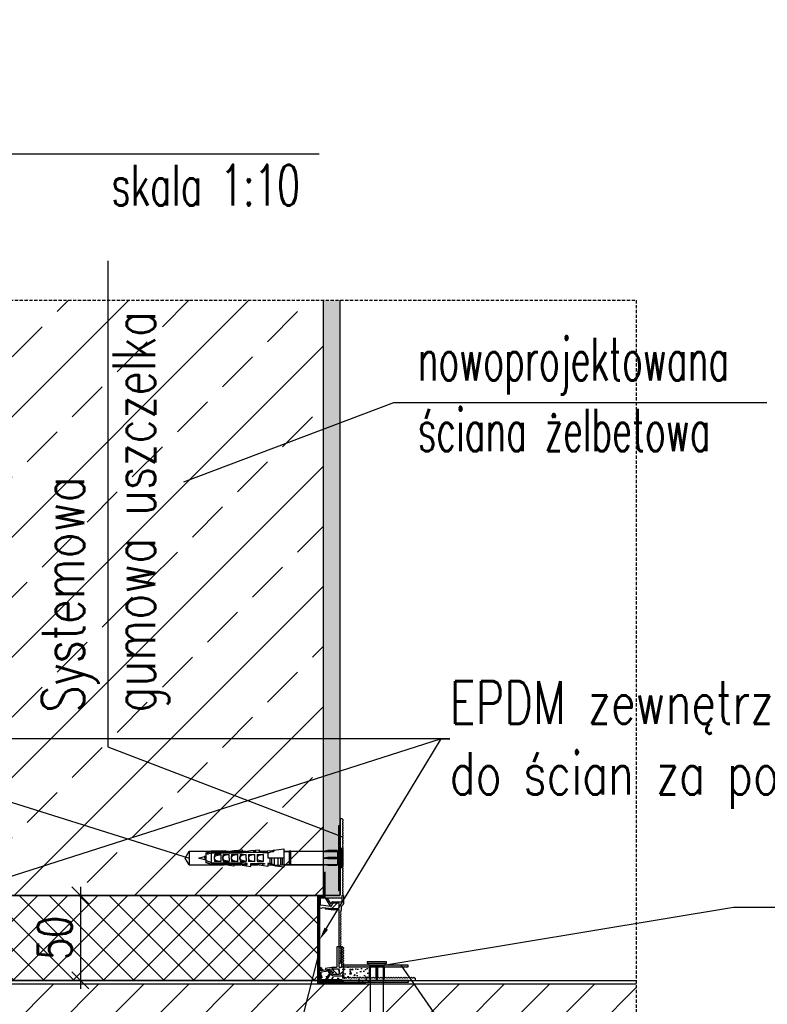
# Model space of a CAD drawing. Header units: millimetres. Extents: x -303 to 588072, y -379 to 357555.
# Tile 58 of 88: x 583367 to 583807, y 340493 to 341072. Entities that reach past the tile are written whole.
import ezdxf
from ezdxf import colors
from ezdxf.entities.mleader import LeaderData, LeaderLine
from ezdxf.math import Vec2, Vec3

# ---------------------------------------------------------------- set-up
doc = ezdxf.new("R2010")
doc.units = ezdxf.units.MM
doc.header["$LTSCALE"] = 0.15
doc.header["$MEASUREMENT"] = 0
doc.header["$PDSIZE"] = -5
doc.linetypes.add('DASHED', pattern=[19.05, 12.7, -6.35])
for name, color, linetype in [('2', 4, 'DASHED'), ('3', 4, 'Continuous'), ('5', 8, 'Continuous'), ('RFD_1', 2, 'Continuous'), ('RFD_2', 4, 'DASHED'), ('RFD_5', 8, 'Continuous')]:
    doc.layers.add(name, color=color, linetype=linetype)
doc.styles.get("Standard").update_dxf_attribs({"font": 'simplex.shx', "width": 0.75})
doc.styles.add('txt3', font='simplex.shx', dxfattribs={"width": 0.75, "height": 20})
doc.dimstyles.new('opis 1.1', dxfattribs={"dimscale": 0, "dimtxt": 2, "dimasz": 1, "dimexe": 0.5, "dimexo": 1, "dimgap": 0, "dimtad": 0, "dimdec": 1, "dimrnd": 0.5, "dimdsep": 46, "dimtxsty": 'Standard', "dimblk1": 'OBLIQUE', "dimblk2": 'OBLIQUE', "dimsah": 1, "dimcen": 1, "dimdle": 0.5, "dimclrd": 256, "dimclre": 256, "dimclrt": 4, "dimadec": 0, "dimazin": 2, "dimtm": 1e-09, "dimtfac": 0.75, "dimtdec": 1, "dimtmove": 0, "dimatfit": 3, "dimfxl": 0, "dimtvp": 0.75, "dimtolj": 1, "dimtzin": 0, "dimlwd": -1, "dimlwe": -1, "dimarcsym": 0})

# ---------------------------------------------------------------- blocks, each defined once
blk = doc.blocks.new('B11320468723042014_0000000')
at = {"layer": '5'}
for p, q in [((-92.31, 0), (-90, 4)), ((-90, -4), (-92.31, 0)), ((-90, 4), (-90, -4)), ((-90, 4), (-77.26, 4)), ((-68.71, 4), (-66.35, 4)), ((-58.71, 4), (-56.35, 4)), ((-48.71, 4), (-43.57, 4)), ((-34.14, 4), (-31, 4)), ((-30, 4), (-10.27, 4)), ((-2.41, 4), (-2.39, 4)), ((-90, -4), (-69.04, -4)), ((-63.71, -4), (-59.55, -4)), ((-53.71, -4), (-49.55, -4)), ((-43.71, -4), (-41.15, -4)), ((-34.14, -4), (-31, -4)), ((-30, -4), (-10.27, -4)), ((-2.41, -4), (-2.39, -4))]:
    blk.add_line(p, q, dxfattribs=at)
blk = doc.blocks.new('B11320468723042014_0000001')
at = {"layer": '5'}
for p, q in [((-84.25, 0), (-83.78, 0.13)), ((-84.25, 0), (-83.7, -0.15)), ((-83.79, 0.19), (-83.76, 0.24)), ((-83.67, -0.27), (-83.79, 0.19)), ((-83.76, 0.24), (-83.73, 0.19)), ((-83.76, 0.24), (-83.64, -0.33)), ((-83.73, 0.19), (-83.6, -0.27)), ((-83.71, 0.14), (-80.88, 0.9)), ((-80.91, 0.99), (-80.76, 1.25)), ((-80.35, -1.07), (-80.91, 0.99)), ((-80.76, 1.25), (-80.61, 0.99)), ((-80.76, 1.25), (-80.2, -1.33)), ((-80.61, 0.98), (-80, 1.14)), ((-80.61, 0.99), (-80.06, -1.07)), ((0.45, 5), (0, 4.55)), ((0.45, 5), (0.45, -5)), ((0.75, 5), (0.45, 5)), ((0.75, -5), (0.75, 5)), ((-83.64, -0.33), (-83.67, -0.27)), ((-83.6, -0.27), (-83.64, -0.33)), ((-83.63, -0.17), (-80.36, -1.04)), ((-80.2, -1.33), (-80.35, -1.07)), ((-80.06, -1.07), (-80.2, -1.33)), ((-80.08, -1.12), (-80, -1.14)), ((0, -4.55), (0.45, -5)), ((0.45, -5), (0.75, -5))]:
    blk.add_line(p, q, dxfattribs=at)
blk = doc.blocks.new('B11320468723042014_0000003')
at = {"layer": '5'}
for p, q in [((-80, 3.1), (-78.7, 3.58)), ((-80, -2.82), (-80, 3.1)), ((-77.28, 3.55), (-79.25, 2.8)), ((-78.71, 3.24), (-76.97, 4.15)), ((-78.71, 3.58), (-78.71, 3.24)), ((-58.92, 3.55), (-77.28, 3.55)), ((-58.92, 2.92), (-76.98, 2.92)), ((-76.98, 2.92), (-76.98, -2.65)), ((-76.97, 4.15), (-73.71, 4.15)), ((-75.12, 0.75), (-75.12, 0)), ((-75.12, 0), (-75.12, -0.75)), ((-74.79, 2.09), (-74.63, 1.3)), ((-71.32, 2.09), (-74.79, 2.09)), ((-74.63, 1.3), (-71.32, 2.09)), ((-73.71, 4.15), (-68.71, 4.5)), ((-73.71, 4.15), (-73.71, 3.55)), ((-71.32, 2.09), (-71.32, 0)), ((-71.32, 0), (-71.32, -2.09)), ((-70.12, 0), (-70.12, 0.75)), ((-70.12, -0.75), (-70.12, 0)), ((-69.63, 1.3), (-69.79, 2.09)), ((-69.79, 2.09), (-66.32, 2.09)), ((-66.32, 2.09), (-69.63, 1.3)), ((-68.71, 4.5), (-68.71, 3.9)), ((-68.71, 3.9), (-66.97, 3.9)), ((-66.97, 3.9), (-63.71, 4.43)), ((-66.32, 0), (-66.32, 2.09)), ((-66.32, 0), (-66.32, -2.09)), ((-65.11, 0.75), (-65.11, 0)), ((-65.11, 0), (-65.11, -0.75)), ((-64.62, 1.3), (-64.78, 2.09)), ((-64.78, 2.09), (-61.31, 2.09)), ((-61.31, 2.09), (-64.62, 1.3)), ((-63.71, 4.43), (-58.71, 4.9)), ((-61.92, 3.55), (-61.92, 4.6)), ((-61.31, 0), (-61.31, 2.09)), ((-61.31, -2.09), (-61.31, 0)), ((-60.08, 0), (-60.08, 0.75)), ((-60.08, -0.75), (-60.08, 0)), ((-59.59, 1.3), (-59.75, 2.09)), ((-59.75, 2.09), (-56.28, 2.09)), ((-56.28, 2.09), (-59.59, 1.3)), ((-58.92, 2.92), (-58.92, 3.55)), ((-56.96, 3.25), (-58.92, 2.92)), ((-58.71, 4.9), (-58.71, 3.9)), ((-58.71, 3.9), (-56.97, 3.9)), ((-56.97, 3.9), (-53.71, 4.43)), ((-48.71, 3.25), (-56.96, 3.25)), ((-56.28, 0), (-56.28, 2.09)), ((-56.28, 0), (-56.28, -2.09)), ((-55.07, 0.75), (-55.07, 0)), ((-55.07, 0), (-55.07, -0.75)), ((-54.59, 1.3), (-54.75, 2.09)), ((-54.75, 2.09), (-51.28, 2.09)), ((-51.28, 2.09), (-54.59, 1.3)), ((-53.71, 4.43), (-48.71, 4.9)), ((-51.85, 3.84), (-51.85, 4.61)), ((-50.67, 3.84), (-51.85, 3.84)), ((-51.28, 0), (-51.28, 2.09)), ((-51.28, -2.09), (-51.28, 0)), ((-50.67, 3.25), (-50.67, 3.84)), ((-49.99, 0.75), (-49.99, 0)), ((-49.5, 1.3), (-49.66, 2.09)), ((-49.66, 2.09), (-46.19, 2.09)), ((-46.19, 2.09), (-49.5, 1.3)), ((-48.71, 4.9), (-48.71, 3.25)), ((-46.86, 3.25), (-48.71, 3.25)), ((-40.8, 4.13), (-46.86, 3.84)), ((-46.86, 3.84), (-46.86, 3.25)), ((-46.86, 3.25), (-42.78, 3.25)), ((-46.19, 0), (-46.19, 2.09)), ((-43.47, 3), (-41.93, 3.56)), ((-43.47, 0), (-43.47, 3)), ((-34.14, 0), (-43.47, 0)), ((-42.43, 0), (-42.43, -3.13)), ((-41.93, 3.56), (-40.45, 3.85)), ((-41.24, -3.37), (-41.24, 0)), ((-40.8, 4.13), (-40.03, 4.57)), ((-40.45, 3.85), (-39.87, 4.23)), ((-40.03, 4.57), (-34.14, 5.45)), ((-39.96, 0), (-39.96, -4.17)), ((-37.46, -4.18), (-37.46, 0)), ((-36.24, 0), (-36.24, -4.07)), ((-34.94, -3.92), (-34.94, 0)), ((-34.14, 5.45), (-34.14, -5.45)), ((-34.14, 3.88), (-31, 3.88)), ((-30, 4.05), (-31, 4.05)), ((-31, 4.05), (-31, 3.88)), ((-31, 3.88), (-31, -3.88)), ((-30, -4.05), (-30, 4.05)), ((-2.52, 3.88), (-30, 3.88)), ((-8.32, 4.4), (-10.88, 3.88)), ((-10.88, 3.88), (-2.52, 3.88)), ((-10.88, 0), (-2.52, 0)), ((-10.79, 0.1), (-8.32, 0.41)), ((-3.1, 4.4), (-8.32, 4.4)), ((-8.32, 0.41), (-3.52, 0.41)), ((-3.52, 0.41), (-2.52, 0.14)), ((-2.4, 4), (-3.1, 4.4)), ((-2.52, 3.88), (-0.65, 5.62)), ((-2.52, -3.88), (-2.52, 3.88)), ((0, 5.62), (-0.65, 5.62)), ((-0.65, 5.62), (-0.65, -5.62)), ((0, -5.62), (0, 5.62)), ((-80, -2.35), (-77, -3.52)), ((-77, -3.75), (-80, -2.82)), ((-77, -2.8), (-79.99, -1.5)), ((-77, -2.8), (-58.89, -2.8)), ((-77, -3.52), (-73.71, -3.52)), ((-77, -3.52), (-77, -3.75)), ((-73.71, -3.75), (-77, -3.75)), ((-74.79, -2.09), (-74.63, -1.3)), ((-71.32, -2.09), (-74.79, -2.09)), ((-74.63, -1.3), (-71.32, -2.09)), ((-71.47, -3.52), (-73.71, -3.52)), ((-73.71, -3.52), (-73.71, -3.75)), ((-68.71, -4.07), (-71.47, -3.52)), ((-71.47, -3.52), (-66.97, -3.52)), ((-69.63, -1.3), (-69.79, -2.09)), ((-69.79, -2.09), (-66.32, -2.09)), ((-66.32, -2.09), (-69.63, -1.3)), ((-63.71, -4.8), (-68.71, -4.07)), ((-66.97, -3.52), (-66.97, -4.32)), ((-66.97, -4.32), (-66.97, -3.52)), ((-66.97, -3.52), (-63.71, -3.52)), ((-64.78, -2.09), (-64.62, -1.3)), ((-61.31, -2.09), (-64.78, -2.09)), ((-64.62, -1.3), (-61.31, -2.09)), ((-61.97, -3.52), (-63.71, -3.52)), ((-63.71, -3.52), (-63.71, -4.8)), ((-58.71, -4.17), (-61.97, -3.52)), ((-61.97, -3.52), (-58.89, -3.52)), ((-59.59, -1.3), (-59.75, -2.09)), ((-59.75, -2.09), (-56.28, -2.09)), ((-56.28, -2.09), (-59.59, -1.3)), ((-56.95, -3.29), (-58.89, -2.8)), ((-58.89, -2.8), (-58.89, -3.52)), ((-58.89, -3.52), (-56.95, -3.8)), ((-58.71, -4.17), (-53.71, -4.9)), ((-55.79, -3.29), (-56.95, -3.29)), ((-56.95, -3.29), (-56.95, -4.42)), ((-56.95, -3.8), (-55.79, -3.8)), ((-55.79, -3.8), (-55.79, -3.29)), ((-54.75, -2.09), (-54.59, -1.3)), ((-51.28, -2.09), (-54.75, -2.09)), ((-54.59, -1.3), (-51.28, -2.09)), ((-53.71, -3.13), (-45.67, -3.13)), ((-53.71, -4.9), (-53.71, -3.13)), ((-51.97, -3.52), (-53.71, -3.52)), ((-48.71, -4.17), (-51.97, -3.52)), ((-51.96, -3.13), (-51.96, -3.52)), ((-49.99, 0), (-49.99, -0.75)), ((-49.5, -1.3), (-49.66, -2.09)), ((-49.66, -2.09), (-46.19, -2.09)), ((-46.19, -2.09), (-49.5, -1.3)), ((-43.71, -4.9), (-48.71, -4.17)), ((-45.67, -3.57), (-46.85, -3.57)), ((-46.85, -3.57), (-46.85, -4.44)), ((-46.19, -2.09), (-46.19, 0)), ((-45.67, -3.13), (-45.67, -3.57)), ((-42.43, -3.13), (-43.71, -3.13)), ((-43.71, -3.13), (-43.71, -4.9)), ((-42.43, -3.13), (-41.24, -3.37)), ((-41.91, -3.5), (-42.43, -3.13)), ((-41.9, -3.7), (-41.91, -3.5)), ((-40.16, -4.16), (-41.9, -3.7)), ((-40.74, -4.17), (-41.9, -3.7)), ((-41.24, -3.37), (-40.09, -3.8)), ((-40.74, -4.17), (-36.5, -4.17)), ((-38.91, -4.75), (-40.74, -4.17)), ((-38.91, -4.75), (-38.91, -4.17)), ((-34.14, -5.45), (-38.91, -4.75)), ((-36.5, -4.17), (-36.18, -4.05)), ((-36.18, -4.05), (-35.04, -3.92)), ((-35.04, -3.92), (-34.14, -3.88)), ((-34.14, -3.88), (-31, -3.88)), ((-31, -3.88), (-31, -4.05)), ((-31, -4.05), (-30, -4.05)), ((-30, -3.88), (-2.52, -3.88)), ((-8.32, -4.4), (-10.88, -3.88)), ((-10.88, -3.88), (-2.52, -3.88)), ((-8.32, -0.41), (-10.79, -0.1)), ((-3.52, -0.41), (-8.32, -0.41)), ((-3.1, -4.4), (-8.32, -4.4)), ((-2.52, -0.14), (-3.52, -0.41)), ((-2.4, -4), (-3.1, -4.4)), ((-2.52, -3.88), (-0.65, -5.62)), ((-0.65, -5.62), (0, -5.62))]:
    blk.add_line(p, q, dxfattribs=at)
for centre, radius, start, end in [((-79.09, 2.3), 0.521, 108.405, 149.54718), ((-79.15, 3.47), 0.982, 246.86576, 267.26028), ((-79.85, 11.68), 9.22, 274.02517, 288.14669), ((-71.74, 0.63), 3.39, 154.48851, 178.07643), ((-73.14, 0), 1.98, 138.92708, 182.2975), ((-73.14, 0), 1.98, 177.7025, 221.07292), ((-66.73, 0.63), 3.39, 154.48851, 178.07643), ((-68.14, 0), 1.98, 138.92708, 182.2975), ((-68.14, 0), 1.98, 177.7025, 221.07292), ((-61.73, 0.63), 3.39, 154.48851, 178.07643), ((-63.13, 0), 1.98, 138.92708, 182.2975), ((-63.13, 0), 1.98, 177.7025, 221.07292), ((-56.69, 0.63), 3.39, 154.48851, 178.07643), ((-58.1, 0), 1.98, 138.92708, 182.2975), ((-58.1, 0), 1.98, 177.7025, 221.07292), ((-53.1, 0), 1.98, 138.92708, 182.2975), ((-53.1, 0), 1.98, 177.7025, 221.07292), ((-51.69, 0.63), 3.39, 154.48851, 178.07643), ((-46.61, 0.63), 3.39, 154.48851, 178.07643), ((-48.01, 0), 1.98, 138.92708, 182.2975), ((-48.01, 0), 1.98, 177.7025, 221.07292), ((-40, 4.38), 0.195, 311.28, 100.11973), ((-10.78, 0), 0.1, 96.98081, 263.01919), ((-71.74, -0.63), 3.39, 181.92357, 205.51149), ((-66.73, -0.63), 3.39, 181.92357, 205.51149), ((-61.73, -0.63), 3.39, 181.92357, 205.51149), ((-56.69, -0.63), 3.39, 181.92357, 205.51149), ((-51.69, -0.63), 3.39, 181.92357, 205.51149), ((-46.61, -0.63), 3.39, 181.92357, 205.51149), ((-40.14, -3.98), 0.188, 263.71572, 75.01266)]:
    blk.add_arc(centre, radius, start, end, dxfattribs=at)
blk = doc.blocks.new('fwgw3gw3')
at = {"layer": '5'}
for p, q in [((54458.46, 69382.98), (54457.97, 69381.41)), ((54465.22, 69383.19), (54458.74, 69383.19)), ((54465.52, 69368.19), (54465.52, 69382.89)), ((54456.96, 69375.23), (54457.48, 69378.92)), ((54457.48, 69378.92), (54458.28, 69378.92)), ((54458.28, 69378.92), (54457.76, 69375.23)), ((54458.45, 69380.11), (54457.78, 69375.34)), ((54457.99, 69381.2), (54458.42, 69380.27)), ((54458.94, 69375.72), (54459.76, 69381.52)), ((54459.13, 69375.86), (54464.02, 69378.92)), ((54459.96, 69381.69), (54463.82, 69381.69)), ((54464.02, 69377.98), (54460.73, 69375.92)), ((54464.02, 69381.49), (54464.02, 69369.49)), ((54464.02, 69378.92), (54464.02, 69377.98)), ((54444.79, 69372.29), (54456.45, 69372.29)), ((54444.79, 69369.07), (54444.79, 69372.29)), ((54456.45, 69370.99), (54444.79, 69370.99)), ((54456.95, 69372.79), (54456.95, 69375.16)), ((54457.75, 69375.16), (54457.75, 69371.49)), ((54457.87, 69375.09), (54461.02, 69372.01)), ((54458.25, 69370.99), (54460.52, 69370.99)), ((54460.92, 69374.57), (54459.05, 69375.51)), ((54460.92, 69374.57), (54459.14, 69375.52)), ((54460.74, 69375.57), (54461.56, 69375.14)), ((54461.02, 69372.01), (54461.02, 69374.39)), ((54461.02, 69371.49), (54461.02, 69374.39)), ((54461.82, 69374.7), (54461.82, 69369.49)), ((54444.79, 69369.49), (54456.45, 69369.49)), ((54445.33, 69368.41), (54444.88, 69368.86)), ((54445.33, 69368.41), (54445, 69368.73)), ((54445.33, 69368.41), (54445, 69368.73)), ((54446.08, 69368.73), (54445.75, 69368.41)), ((54446.08, 69368.73), (54445.75, 69368.41)), ((54446.08, 69368.73), (54445.75, 69368.41)), ((54446.08, 69368.73), (54445.75, 69368.41)), ((54446.83, 69368.41), (54446.5, 69368.73)), ((54446.83, 69368.41), (54446.5, 69368.73)), ((54447.58, 69368.73), (54447.25, 69368.41)), ((54447.58, 69368.73), (54447.25, 69368.41)), ((54448.33, 69368.41), (54448, 69368.73)), ((54449.08, 69368.73), (54448.75, 69368.41)), ((54449.83, 69368.41), (54449.5, 69368.73)), ((54450.58, 69368.73), (54450.25, 69368.41)), ((54451.33, 69368.41), (54451, 69368.73)), ((54452.08, 69368.73), (54451.75, 69368.41)), ((54452.83, 69368.41), (54452.5, 69368.73)), ((54453.58, 69368.73), (54453.25, 69368.41)), ((54454.33, 69368.41), (54454, 69368.73)), ((54455.08, 69368.73), (54454.75, 69368.41)), ((54456.36, 69368.73), (54456.03, 69368.41)), ((54457.11, 69368.41), (54456.78, 69368.73)), ((54456.95, 69369.99), (54456.95, 69370.49)), ((54457.86, 69368.73), (54457.53, 69368.41)), ((54458.61, 69368.41), (54458.28, 69368.73)), ((54459.36, 69368.73), (54459.03, 69368.41)), ((54460.11, 69368.41), (54459.78, 69368.73)), ((54460.86, 69368.73), (54460.53, 69368.41)), ((54461.73, 69368.28), (54461.28, 69368.73)), ((54463.2, 69368.19), (54461.95, 69368.19)), ((54462.32, 69368.99), (54463.2, 69368.99)), ((54463.11, 69367.98), (54462.78, 69367.66)), ((54462.78, 69367.23), (54463.11, 69366.91)), ((54463.11, 69366.48), (54462.78, 69366.16)), ((54462.78, 69365.73), (54463.11, 69365.41)), ((54464.52, 69330.19), (54464.52, 69368.19)), ((54465.52, 69368.19), (54465.52, 69330.19)), ((54463.11, 69364.98), (54462.78, 69364.66)), ((54462.78, 69364.23), (54463.11, 69363.91)), ((54463.11, 69363.48), (54462.78, 69363.16)), ((54462.78, 69362.73), (54463.11, 69362.41)), ((54463.11, 69361.98), (54462.78, 69361.66)), ((54462.78, 69361.23), (54463.11, 69360.91)), ((54463.11, 69360.48), (54462.78, 69360.16)), ((54462.78, 69359.73), (54463.11, 69359.41)), ((54463.11, 69358.98), (54462.78, 69358.66)), ((54462.78, 69358.23), (54463.11, 69357.91)), ((54463.11, 69357.48), (54462.78, 69357.16)), ((54462.78, 69356.73), (54463.11, 69356.41)), ((54463.11, 69355.98), (54462.78, 69355.66)), ((54462.78, 69355.23), (54463.11, 69354.91)), ((54463.11, 69354.48), (54462.78, 69354.16)), ((54462.78, 69353.73), (54463.11, 69353.41)), ((54463.11, 69352.98), (54462.78, 69352.66)), ((54462.78, 69352.23), (54463.11, 69351.91)), ((54463.11, 69351.48), (54462.78, 69351.16)), ((54462.78, 69350.73), (54463.11, 69350.41)), ((54463.11, 69349.98), (54462.78, 69349.66)), ((54462.78, 69349.23), (54463.11, 69348.91)), ((54463.11, 69348.48), (54462.78, 69348.16)), ((54462.78, 69347.73), (54463.11, 69347.41)), ((54463.11, 69346.98), (54462.78, 69346.66)), ((54462.78, 69346.23), (54463.11, 69345.91)), ((54463.11, 69345.48), (54462.78, 69345.16)), ((54462.78, 69344.73), (54463.11, 69344.41)), ((54463.11, 69343.98), (54462.78, 69343.66)), ((54462.78, 69343.23), (54463.11, 69342.91)), ((54463.11, 69342.48), (54462.78, 69342.16)), ((54462.78, 69341.73), (54463.11, 69341.41)), ((54463.11, 69340.98), (54462.78, 69340.66)), ((54462.78, 69340.23), (54463.11, 69339.91)), ((54463.11, 69339.48), (54462.78, 69339.16)), ((54462.78, 69338.73), (54463.11, 69338.41)), ((54463.11, 69337.98), (54462.78, 69337.66)), ((54462.78, 69337.23), (54463.11, 69336.91)), ((54463.11, 69336.48), (54462.78, 69336.16)), ((54462.78, 69335.73), (54463.11, 69335.41)), ((54463.11, 69334.98), (54462.78, 69334.66)), ((54462.78, 69334.23), (54463.11, 69333.91)), ((54463.11, 69333.48), (54462.78, 69333.16)), ((54462.78, 69332.73), (54463.11, 69332.41)), ((54463.11, 69331.98), (54462.78, 69331.66)), ((54462.78, 69331.23), (54463.11, 69330.91)), ((54463.11, 69330.48), (54462.78, 69330.16)), ((54462.78, 69329.73), (54463.11, 69329.41)), ((54463.11, 69328.98), (54462.78, 69328.66)), ((54462.78, 69328.23), (54463.11, 69327.91)), ((54462.78, 69328.23), (54463.11, 69327.91)), ((54463.11, 69327.48), (54462.78, 69327.16)), ((54463.11, 69327.48), (54462.78, 69327.16)), ((54462.78, 69326.73), (54463.23, 69326.28)), ((54463.45, 69326.19), (54464.52, 69326.19)), ((54465.52, 69330.19), (54464.52, 69330.19))]:
    blk.add_line(p, q, dxfattribs=at)
for points in [[(54463.2, 69368.19), (54463.2, 69368.99)], [(54464.02, 69369.49), (54464.52, 69368.19)], [(54464.52, 69330.19), (54464.52, 69326.19)]]:
    blk.add_lwpolyline(points, dxfattribs=at)
for centre, radius, start, end in [((54458.74, 69382.89), 0.3, 90, 162.96809), ((54465.22, 69382.89), 0.3, 0, 90), ((54458.25, 69381.32), 0.292, 163.24852, 204.29249), ((54458.15, 69380.15), 0.3, 352, 25.10165), ((54459.96, 69381.5), 0.199, 89.04261, 172.07604), ((54463.82, 69381.49), 0.2, 0, 90), ((54456.45, 69372.79), 0.5, 270, 0), ((54456.45, 69370.49), 0.5, 0, 90), ((54457.45, 69375.16), 0.5, 172, 180), ((54458.25, 69375.16), 0.5, 172, 180), ((54458.25, 69371.49), 0.5, 180, 270), ((54458.07, 69375.3), 0.3, 172, 225.77396), ((54459.14, 69375.69), 0.2, 172, 242), ((54459.23, 69375.69), 0.2, 122, 242), ((54460.52, 69371.49), 0.5, 270, 0), ((54460.83, 69375.75), 0.2, 122, 242), ((54460.82, 69374.39), 0.2, 0, 62), ((54460.82, 69374.39), 0.2, 0, 62), ((54461.32, 69374.7), 0.5, 0, 62), ((54445.09, 69369.07), 0.3, 180, 225), ((54445.54, 69368.62), 0.3, 225, 315), ((54445.54, 69368.62), 0.3, 225, 315), ((54445.54, 69368.62), 0.3, 225, 315), ((54445.54, 69368.62), 0.3, 225, 315), ((54446.29, 69368.52), 0.3, 45, 135), ((54446.29, 69368.52), 0.3, 45, 135), ((54446.29, 69368.52), 0.3, 45, 135), ((54446.29, 69368.52), 0.3, 45, 135), ((54447.04, 69368.62), 0.3, 225, 315), ((54447.04, 69368.62), 0.3, 225, 315), ((54447.79, 69368.52), 0.3, 45, 135), ((54447.79, 69368.52), 0.3, 45, 135), ((54448.54, 69368.62), 0.3, 225, 315), ((54449.29, 69368.52), 0.3, 45, 135), ((54450.04, 69368.62), 0.3, 225, 315), ((54450.79, 69368.52), 0.3, 45, 135), ((54451.54, 69368.62), 0.3, 225, 315), ((54452.29, 69368.52), 0.3, 45, 135), ((54453.04, 69368.62), 0.3, 225, 315), ((54453.79, 69368.52), 0.3, 45, 135), ((54454.54, 69368.62), 0.3, 225, 315), ((54455.29, 69368.52), 0.3, 45, 135), ((54455.82, 69368.62), 0.3, 225, 315), ((54456.57, 69368.52), 0.3, 45, 135), ((54456.45, 69369.99), 0.5, 270, 0), ((54457.32, 69368.62), 0.3, 225, 315), ((54458.07, 69368.52), 0.3, 45, 135), ((54458.82, 69368.62), 0.3, 225, 315), ((54459.57, 69368.52), 0.3, 45, 135), ((54460.32, 69368.62), 0.3, 225, 315), ((54461.07, 69368.52), 0.3, 45, 135), ((54461.95, 69368.49), 0.3, 225, 270), ((54462.32, 69369.49), 0.5, 180, 270), ((54463, 69367.44), 0.3, 135, 225), ((54463, 69365.94), 0.3, 135, 225), ((54462.9, 69368.19), 0.3, 315, 45), ((54462.9, 69366.69), 0.3, 315, 45), ((54462.9, 69365.19), 0.3, 315, 45), ((54463, 69364.44), 0.3, 135, 225), ((54463, 69362.94), 0.3, 135, 225), ((54463, 69361.44), 0.3, 135, 225), ((54463, 69359.94), 0.3, 135, 225), ((54462.9, 69363.69), 0.3, 315, 45), ((54462.9, 69362.19), 0.3, 315, 45), ((54462.9, 69360.69), 0.3, 315, 45), ((54462.9, 69359.19), 0.3, 315, 45), ((54463, 69358.44), 0.3, 135, 225), ((54463, 69356.94), 0.3, 135, 225), ((54463, 69355.44), 0.3, 135, 225), ((54463, 69353.94), 0.3, 135, 225), ((54462.9, 69357.69), 0.3, 315, 45), ((54462.9, 69356.19), 0.3, 315, 45), ((54462.9, 69354.69), 0.3, 315, 45), ((54462.9, 69353.19), 0.3, 315, 45), ((54463, 69352.44), 0.3, 135, 225), ((54463, 69350.94), 0.3, 135, 225), ((54463, 69349.44), 0.3, 135, 225), ((54463, 69347.94), 0.3, 135, 225), ((54462.9, 69351.69), 0.3, 315, 45), ((54462.9, 69350.19), 0.3, 315, 45), ((54462.9, 69348.69), 0.3, 315, 45), ((54463, 69346.44), 0.3, 135, 225), ((54463, 69344.94), 0.3, 135, 225), ((54463, 69343.44), 0.3, 135, 225), ((54463, 69341.94), 0.3, 135, 225), ((54462.9, 69347.19), 0.3, 315, 45), ((54462.9, 69345.69), 0.3, 315, 45), ((54462.9, 69344.19), 0.3, 315, 45), ((54462.9, 69342.69), 0.3, 315, 45), ((54463, 69340.44), 0.3, 135, 225), ((54463, 69338.94), 0.3, 135, 225), ((54463, 69337.44), 0.3, 135, 225), ((54463, 69335.94), 0.3, 135, 225), ((54462.9, 69341.19), 0.3, 315, 45), ((54462.9, 69339.69), 0.3, 315, 45), ((54462.9, 69338.19), 0.3, 315, 45), ((54462.9, 69336.69), 0.3, 315, 45), ((54463, 69334.44), 0.3, 135, 225), ((54463, 69332.94), 0.3, 135, 225), ((54463, 69331.44), 0.3, 135, 225), ((54462.9, 69335.19), 0.3, 315, 45), ((54462.9, 69333.69), 0.3, 315, 45), ((54462.9, 69332.19), 0.3, 315, 45), ((54462.9, 69330.69), 0.3, 315, 45), ((54463, 69329.94), 0.3, 135, 225), ((54463, 69328.44), 0.3, 135, 225), ((54463, 69326.94), 0.3, 135, 225), ((54463, 69326.94), 0.3, 135, 225), ((54462.9, 69329.19), 0.3, 315, 45), ((54462.9, 69327.69), 0.3, 315, 45), ((54462.9, 69327.69), 0.3, 315, 45), ((54463.45, 69326.49), 0.3, 225, 270)]:
    blk.add_arc(centre, radius, start, end, dxfattribs=at)
blk = doc.blocks.new('_Oblique')
at = {"color": 0, "linetype": 'ByBlock', "lineweight": -2}
blk.add_line((-0.5, -0.5), (0.5, 0.5), dxfattribs=at)
blk = doc.blocks.new('*D1842')
at = {"layer": 'Defpoints', "color": 0, "linetype": 'DASHED', "lineweight": 30}
for p in [(583395.31, 340556.94), (583395.31, 340506.94), (583402.48, 340506.94)]:
    blk.add_point(p, dxfattribs=at)
at = {"layer": 'RFD_5'}
for p, q in [((583402.48, 340561.94), (583402.48, 340501.94)), ((583402.48, 340556.94), (583407.48, 340556.94)), ((583402.48, 340506.94), (583407.48, 340506.94))]:
    blk.add_line(p, q, dxfattribs=at)
at = {"layer": 'RFD_5', "linetype": 'DASHED', "xscale": 10, "yscale": 10, "zscale": 10}
for p, rotation in [((583402.48, 340556.94), 90), ((583402.48, 340506.94), 270)]:
    blk.add_blockref('_Oblique', p, dxfattribs=dict(at, rotation=rotation))
at = {"layer": 'RFD_5', "color": 4, "linetype": 'DASHED', "insert": (583387.48, 340531.94), "char_height": 20, "attachment_point": 5, "rotation": 90}
blk.add_mtext('\\A1;50', dxfattribs=at)

msp = doc.modelspace()

# ---------------------------------------------------------------- hatches: boundary and pattern name
at = {"layer": '5'}
h = msp.add_hatch(dxfattribs=at)
h.set_pattern_fill('AR-CONC', color=256, angle=270, style=0)
h.set_pattern_definition([(220, (653079.305, 394004.786), (0.62752135, -7.17260183), [0.75, -8.25]), (275, (653079.305, 394004.786), (-7.52192134, 1.38751334), [0.6, -6.6]), (169.5486, (653079.357, 394004.188), (-6.8943954, -5.7850938), [0.6374019, -7.0114211]), (223.8158, (653077.305, 394004.786), (1.6551901, -10.6724105), [1.125, -12.375]), (173.3644, (653077.443, 394003.897), (-9.7411787, -9.346627), [0.9561029, -10.51713]), (278.8158, (653077.305, 394004.786), (-9.741186, -9.3466195), [0.9, -9.9]), (249, (653077.805, 394003.786), (4.0261889, -5.96907052), [0.75, -8.25]), (304, (653077.805, 394003.786), (-7.25150045, -2.4331533), [0.6, -6.6]), (198.5486, (653078.1405, 394003.2885), (-3.22530497, -8.4022263), [0.6374019, -7.0114211]), (232.5, (653079.305, 394004.786), (-3.32893854, -0.12159855), [0, -6.52, 0, -6.7, 0, -6.625]), (262.5, (653079.305, 394004.786), (-3.94411712, -2.63069537), [0, -3.82, 0, -6.37, 0, -2.525]), (302.5, (653079.305, 394007.016), (0.22554872, -5.33822436), [0, -2.5, 0, -7.8, 0, -10.35]), (312.5, (653079.305, 394008.016), (-1.00104982, -5.8318617), [0, -3.25, 0, -5.18, 0, -7.35])])
h.paths.add_polyline_path([(583555.31, 340907.12), (583555.31, 340556.94), (583545.31, 340556.94), (583545.31, 340907.12)])
h = msp.add_hatch(color=256, dxfattribs=at)
h.dxf.hatch_style = 1
h.paths.add_polyline_path([(583554.34, 340597.85), (583554.34, 340559.85), (583555.34, 340559.85), (583555.34, 340597.85)])
h = msp.add_hatch(dxfattribs=at)
h.set_pattern_fill('ANSI37', color=256, scale=100)
h.paths.add_polyline_path([(583248.38, 340556.94), (583542.24, 340556.94), (583542.24, 340506.94), (583248.38, 340506.94)])
h = msp.add_hatch(dxfattribs=at)
h.set_pattern_fill('AR-CONC', color=256, angle=270, style=0)
h.set_pattern_definition([(220, (653069.305, 394990.354), (0.62752135, -7.17260183), [0.75, -8.25]), (275, (653069.305, 394990.354), (-7.52192134, 1.38751334), [0.6, -6.6]), (169.5486, (653069.357, 394989.7565), (-6.8943954, -5.7850938), [0.6374019, -7.0114211]), (223.8158, (653067.305, 394990.354), (1.6551901, -10.6724105), [1.125, -12.375]), (173.3644, (653067.443, 394989.465), (-9.7411787, -9.346627), [0.9561029, -10.51713]), (278.8158, (653067.305, 394990.354), (-9.741186, -9.3466195), [0.9, -9.9]), (249, (653067.805, 394989.354), (4.0261889, -5.96907052), [0.75, -8.25]), (304, (653067.805, 394989.354), (-7.25150045, -2.4331533), [0.6, -6.6]), (198.5486, (653068.1405, 394988.857), (-3.22530497, -8.4022263), [0.6374019, -7.0114211]), (232.5, (653069.305, 394990.3543), (-3.32893854, -0.12159855), [0, -6.52, 0, -6.7, 0, -6.625]), (262.5, (653069.305, 394990.3543), (-3.94411712, -2.63069537), [0, -3.82, 0, -6.37, 0, -2.525]), (302.5, (653069.305, 394992.5843), (0.22554872, -5.33822436), [0, -2.5, 0, -7.8, 0, -10.35]), (312.5, (653069.305, 394993.5843), (-1.00104982, -5.8318617), [0, -3.25, 0, -5.18, 0, -7.35])])
h.paths.add_polyline_path([(583542.21, 340504.94), (583542.21, 340514.94), (583572.62, 340514.94), (583572.46, 340514.67), (583572.46, 340509.45), (583572.99, 340506.89), (583572.99, 340504.94)])
h = msp.add_hatch(color=256, dxfattribs=at)
h.dxf.hatch_style = 1
h.paths.add_polyline_path([(583595.35, 340515.89), (583557.35, 340515.89), (583557.35, 340514.89), (583595.35, 340514.89)])
h = msp.add_hatch(dxfattribs=at)
h.set_pattern_fill('ANSI31', color=256, scale=150)
h.set_pattern_definition([(45, (4312.537, 211.696), (-13.25825215, 13.25825215), [])])
h.paths.add_polyline_path([(583146.73, 340254.94), (583146.73, 340504.94), (583729.44, 340504.94), (583729.44, 340254.94)])
at = {"layer": 'RFD_5'}
h = msp.add_hatch(dxfattribs=at)
h.set_pattern_fill('ANSI33', color=256, scale=200)
h.set_pattern_definition([(45, (4312.537, 83.696), (-35.355339, 35.355339), []), (45, (4347.89, 83.696), (-35.355339, 35.355339), [25, -12.5])])
h.paths.add_polyline_path([(583245.31, 340556.94), (583545.31, 340556.94), (583545.31, 340907.12), (583245.31, 340907.12)])

# ---------------------------------------------------------------- linework, layer by layer
at = {"layer": '2', "const_width": 1}
msp.add_lwpolyline([(583545.81, 340570.72), (583545.81, 340556.44), (583542.74, 340556.44), (583542.74, 340505.44), (583570.59, 340505.44)], dxfattribs=at)
at = {"layer": '3'}
msp.add_line((583146.73, 340504.94), (583729.44, 340504.94), dxfattribs=at)
at = {"layer": '5'}
for p, q in [((583556.38, 340601.94), (583555.31, 340601.94)), ((583555.31, 340601.94), (583555.31, 340557.24)), ((583557.04, 340601.41), (583556.59, 340601.86)), ((583556.72, 340600.66), (583557.04, 340600.98)), ((583557.04, 340599.91), (583556.72, 340600.23)), ((583556.72, 340599.16), (583557.04, 340599.48)), ((583557.04, 340598.41), (583556.72, 340598.73)), ((583555.31, 340597.94), (583554.31, 340597.94)), ((583554.31, 340597.94), (583554.31, 340559.94)), ((583555.31, 340559.94), (583555.31, 340597.94)), ((583556.72, 340597.66), (583557.04, 340597.98)), ((583557.04, 340596.91), (583556.72, 340597.23)), ((583556.72, 340596.16), (583557.04, 340596.48)), ((583557.04, 340595.41), (583556.72, 340595.73)), ((583556.72, 340594.66), (583557.04, 340594.98)), ((583557.04, 340593.91), (583556.72, 340594.23)), ((583556.72, 340593.16), (583557.04, 340593.48)), ((583557.04, 340592.41), (583556.72, 340592.73)), ((583556.72, 340591.66), (583557.04, 340591.98)), ((583557.04, 340590.91), (583556.72, 340591.23)), ((583556.72, 340590.16), (583557.04, 340590.48)), ((583557.04, 340589.41), (583556.72, 340589.73)), ((583556.72, 340588.66), (583557.04, 340588.98)), ((583557.04, 340587.91), (583556.72, 340588.23)), ((583556.72, 340587.16), (583557.04, 340587.48)), ((583557.04, 340586.41), (583556.72, 340586.73)), ((583556.72, 340585.66), (583557.04, 340585.98)), ((583557.04, 340584.91), (583556.72, 340585.23)), ((583556.72, 340584.16), (583557.04, 340584.48)), ((583557.04, 340583.41), (583556.72, 340583.73)), ((583556.72, 340582.66), (583557.04, 340582.98)), ((583557.04, 340581.91), (583556.72, 340582.23)), ((583556.72, 340581.16), (583557.04, 340581.48)), ((583557.04, 340580.41), (583556.72, 340580.73)), ((583556.72, 340579.66), (583557.04, 340579.98)), ((583557.04, 340578.91), (583556.72, 340579.23)), ((583556.72, 340578.16), (583557.04, 340578.48)), ((583557.04, 340577.41), (583556.72, 340577.73)), ((583556.72, 340576.66), (583557.04, 340576.98)), ((583557.04, 340575.91), (583556.72, 340576.23)), ((583556.72, 340575.16), (583557.04, 340575.48)), ((583557.04, 340574.41), (583556.72, 340574.73)), ((583556.72, 340573.66), (583557.04, 340573.98)), ((583557.04, 340572.91), (583556.72, 340573.23)), ((583556.72, 340572.16), (583557.04, 340572.48)), ((583557.04, 340571.41), (583556.72, 340571.73)), ((583556.72, 340570.66), (583557.04, 340570.98)), ((583557.04, 340569.91), (583556.72, 340570.23)), ((583556.72, 340569.16), (583557.04, 340569.48)), ((583557.04, 340568.41), (583556.72, 340568.73)), ((583556.72, 340567.66), (583557.04, 340567.98)), ((583557.04, 340566.91), (583556.72, 340567.23)), ((583556.72, 340566.16), (583557.04, 340566.48)), ((583557.04, 340565.41), (583556.72, 340565.73)), ((583556.72, 340564.66), (583557.04, 340564.98)), ((583557.04, 340563.91), (583556.72, 340564.23)), ((583556.72, 340563.16), (583557.04, 340563.48)), ((583557.04, 340562.41), (583556.72, 340562.73)), ((583556.72, 340561.66), (583557.04, 340561.98)), ((583557.04, 340560.91), (583556.72, 340561.23)), ((583556.72, 340560.16), (583557.04, 340560.48)), ((583557.04, 340559.41), (583556.72, 340559.73)), ((583556.72, 340558.66), (583557.04, 340558.98)), ((583557.04, 340557.91), (583556.72, 340558.23)), ((583542.31, 340556.64), (583542.31, 340550.17)), ((583555.01, 340556.94), (583542.61, 340556.94)), ((583543.81, 340551.38), (583543.81, 340555.24)), ((583544.01, 340555.44), (583556.01, 340555.44)), ((583549.64, 340550.55), (583546.58, 340555.44)), ((583546.58, 340555.44), (583547.52, 340555.44)), ((583547.52, 340555.44), (583549.58, 340552.15)), ((583549.93, 340552.16), (583550.36, 340552.98)), ((583550.93, 340552.34), (583549.98, 340550.56)), ((583550.93, 340552.34), (583549.99, 340550.47)), ((583550.41, 340549.29), (583553.49, 340552.44)), ((583550.81, 340553.24), (583556.01, 340553.24)), ((583553.49, 340552.44), (583551.11, 340552.44)), ((583554.16, 340552.44), (583551.11, 340552.44)), ((583554.66, 340549.67), (583554.66, 340551.94)), ((583556.51, 340556.94), (583557.04, 340557.48)), ((583556.51, 340555.94), (583556.51, 340556.94)), ((583556.51, 340556.94), (583557.31, 340556.94)), ((583556.51, 340553.74), (583556.51, 340556.94)), ((583557.31, 340556.94), (583557.31, 340551.95)), ((583542.52, 340549.88), (583544.1, 340549.4)), ((583549.78, 340550.36), (583543.98, 340551.18)), ((583544.3, 340549.41), (583545.23, 340549.84)), ((583545.39, 340549.87), (583550.16, 340549.2)), ((583546.58, 340548.9), (583546.58, 340549.7)), ((583546.58, 340549.7), (583550.27, 340549.18)), ((583550.27, 340548.38), (583546.58, 340548.9)), ((583550.34, 340549.17), (583554.16, 340549.17)), ((583554.66, 340548.37), (583550.34, 340548.37)), ((583554.66, 340526.68), (583554.66, 340548.37)), ((583555.74, 340547.41), (583555.42, 340547.09)), ((583555.42, 340546.66), (583555.74, 340546.34)), ((583555.74, 340545.91), (583555.42, 340545.59)), ((583555.96, 340550.19), (583555.96, 340548.25)), ((583557.16, 340551.6), (583556.1, 340550.54)), ((583555.42, 340545.16), (583555.74, 340544.84)), ((583555.74, 340544.41), (583555.42, 340544.09)), ((583555.42, 340543.66), (583555.74, 340543.34)), ((583555.74, 340542.91), (583555.42, 340542.59)), ((583555.42, 340542.16), (583555.74, 340541.84)), ((583555.74, 340541.41), (583555.42, 340541.09)), ((583555.74, 340541.41), (583555.42, 340541.09)), ((583555.42, 340540.66), (583555.74, 340540.34)), ((583555.42, 340540.66), (583555.74, 340540.34)), ((583555.74, 340539.91), (583555.42, 340539.59)), ((583555.42, 340539.16), (583555.74, 340538.84)), ((583555.42, 340539.16), (583555.74, 340538.84)), ((583555.74, 340538.41), (583555.42, 340538.09)), ((583555.42, 340537.66), (583555.74, 340537.34)), ((583555.42, 340537.66), (583555.74, 340537.34)), ((583555.74, 340536.91), (583555.42, 340536.59)), ((583555.42, 340536.16), (583555.74, 340535.84)), ((583555.42, 340536.16), (583555.74, 340535.84)), ((583555.74, 340535.41), (583555.42, 340535.09)), ((583555.42, 340534.66), (583555.74, 340534.34)), ((583555.42, 340534.66), (583555.74, 340534.34)), ((583555.74, 340533.91), (583555.42, 340533.59)), ((583555.42, 340533.16), (583555.74, 340532.84)), ((583555.42, 340533.16), (583555.74, 340532.84)), ((583555.74, 340532.41), (583555.42, 340532.09)), ((583555.42, 340531.66), (583555.74, 340531.34)), ((583555.42, 340531.66), (583555.74, 340531.34)), ((583555.74, 340530.91), (583555.42, 340530.59)), ((583555.42, 340530.16), (583555.74, 340529.84)), ((583555.42, 340530.16), (583555.74, 340529.84)), ((583555.74, 340529.41), (583555.42, 340529.09)), ((583555.42, 340528.66), (583555.74, 340528.34)), ((583555.42, 340528.66), (583555.74, 340528.34)), ((583555.74, 340527.91), (583555.42, 340527.59)), ((583555.42, 340527.16), (583555.74, 340526.84)), ((583555.42, 340527.16), (583555.74, 340526.84)), ((583555.74, 340526.41), (583555.42, 340526.09)), ((583555.42, 340525.66), (583555.74, 340525.34)), ((583555.42, 340525.66), (583555.74, 340525.34)), ((583555.74, 340524.91), (583555.42, 340524.59)), ((583555.42, 340524.16), (583555.74, 340523.84)), ((583555.42, 340524.16), (583555.74, 340523.84)), ((583555.74, 340523.41), (583555.42, 340523.09)), ((583555.09, 340517.04), (583554.66, 340517.04)), ((583555.74, 340517.42), (583555.31, 340517.13)), ((583555.42, 340522.66), (583555.74, 340522.34)), ((583555.42, 340522.66), (583555.74, 340522.34)), ((583555.74, 340521.91), (583555.42, 340521.59)), ((583555.42, 340521.16), (583555.74, 340520.84)), ((583555.42, 340521.16), (583555.74, 340520.84)), ((583555.74, 340520.41), (583555.42, 340520.09)), ((583555.42, 340519.66), (583555.74, 340519.34)), ((583555.42, 340519.66), (583555.74, 340519.34)), ((583555.74, 340518.91), (583555.42, 340518.59)), ((583555.42, 340518.16), (583555.74, 340517.84)), ((583555.42, 340518.16), (583555.74, 340517.84)), ((583555.42, 340518.16), (583555.74, 340517.84)), ((583542.21, 340514.94), (583542.21, 340504.94)), ((583146.73, 340506.94), (583729.44, 340506.94))]:
    msp.add_line(p, q, dxfattribs=at)
for points in [[(583542.97, 340993.08), (583083.13, 340993.08)], [(583418.72, 340930.21), (583418.72, 340644.26), (583556.63, 340591.42)], [(583545.31, 340556.94), (583555.31, 340556.94), (583555.31, 340907.12)], [(583330.32, 340888.92), (583330.32, 340621.65), (583466.38, 340578.94)], [(583806.36, 340846.75), (583586.68, 340846.75), (583463.11, 340800.11)], [(583545.31, 340570.72), (583545.31, 340556.94), (583542.24, 340556.94), (583542.24, 340504.94), (583556.71, 340504.94)], [(583546.31, 340570.72), (583546.31, 340555.94), (583543.24, 340555.94), (583543.24, 340505.94), (583556.71, 340505.94)], [(583542.24, 340504.94), (583542.24, 340556.94)], [(584211.26, 340549.77), (583786.76, 340549.77), (583576.35, 340514.89)], [(583247.38, 340525.83), (583278.7, 340362.85), (583502.25, 340362.85), (583542.24, 340519.96)], [(583949.54, 340411.37), (583663.59, 340411.37), (583591.27, 340515.89)]]:
    msp.add_lwpolyline(points, dxfattribs=at)
for points in [[(583554.34, 340597.85), (583554.34, 340559.85), (583555.34, 340559.85), (583555.34, 340597.85)], [(583248.38, 340556.94), (583542.24, 340556.94), (583542.24, 340506.94), (583248.38, 340506.94)], [(583595.35, 340515.89), (583557.35, 340515.89), (583557.35, 340514.89), (583595.35, 340514.89)]]:
    msp.add_lwpolyline(points, close=True, dxfattribs=at)
for centre, radius, start, end in [((583556.38, 340601.64), 0.3, 45, 90), ((583556.93, 340600.44), 0.3, 135, 225), ((583556.93, 340598.94), 0.3, 135, 225), ((583556.83, 340601.19), 0.3, 315, 45), ((583556.83, 340599.69), 0.3, 315, 45), ((583556.83, 340598.19), 0.3, 315, 45), ((583556.93, 340597.44), 0.3, 135, 225), ((583556.93, 340595.94), 0.3, 135, 225), ((583556.93, 340594.44), 0.3, 135, 225), ((583556.93, 340592.94), 0.3, 135, 225), ((583556.83, 340596.69), 0.3, 315, 45), ((583556.83, 340595.19), 0.3, 315, 45), ((583556.83, 340593.69), 0.3, 315, 45), ((583556.83, 340592.19), 0.3, 315, 45), ((583556.93, 340591.44), 0.3, 135, 225), ((583556.93, 340589.94), 0.3, 135, 225), ((583556.93, 340588.44), 0.3, 135, 225), ((583556.93, 340586.94), 0.3, 135, 225), ((583556.83, 340590.69), 0.3, 315, 45), ((583556.83, 340589.19), 0.3, 315, 45), ((583556.83, 340587.69), 0.3, 315, 45), ((583556.93, 340585.44), 0.3, 135, 225), ((583556.93, 340583.94), 0.3, 135, 225), ((583556.93, 340582.44), 0.3, 135, 225), ((583556.93, 340580.94), 0.3, 135, 225), ((583556.83, 340586.19), 0.3, 315, 45), ((583556.83, 340584.69), 0.3, 315, 45), ((583556.83, 340583.19), 0.3, 315, 45), ((583556.83, 340581.69), 0.3, 315, 45), ((583556.93, 340579.44), 0.3, 135, 225), ((583556.93, 340577.94), 0.3, 135, 225), ((583556.93, 340576.44), 0.3, 135, 225), ((583556.93, 340574.94), 0.3, 135, 225), ((583556.83, 340580.19), 0.3, 315, 45), ((583556.83, 340578.69), 0.3, 315, 45), ((583556.83, 340577.19), 0.3, 315, 45), ((583556.83, 340575.69), 0.3, 315, 45), ((583556.93, 340573.44), 0.3, 135, 225), ((583556.93, 340571.94), 0.3, 135, 225), ((583556.93, 340570.44), 0.3, 135, 225), ((583556.93, 340568.94), 0.3, 135, 225), ((583556.83, 340574.19), 0.3, 315, 45), ((583556.83, 340572.69), 0.3, 315, 45), ((583556.83, 340571.19), 0.3, 315, 45), ((583556.83, 340569.69), 0.3, 315, 45), ((583556.93, 340567.44), 0.3, 135, 225), ((583556.93, 340565.94), 0.3, 135, 225), ((583556.93, 340564.44), 0.3, 135, 225), ((583556.83, 340568.19), 0.3, 315, 45), ((583556.83, 340566.69), 0.3, 315, 45), ((583556.83, 340565.19), 0.3, 315, 45), ((583556.83, 340563.69), 0.3, 315, 45), ((583556.93, 340562.94), 0.3, 135, 225), ((583556.93, 340561.44), 0.3, 135, 225), ((583556.93, 340559.94), 0.3, 135, 225), ((583556.93, 340558.44), 0.3, 135, 225), ((583556.83, 340562.19), 0.3, 315, 45), ((583556.83, 340560.69), 0.3, 315, 45), ((583556.83, 340559.19), 0.3, 315, 45), ((583556.83, 340557.69), 0.3, 315, 45), ((583542.61, 340556.64), 0.3, 90, 180), ((583544.01, 340555.24), 0.2, 90, 180), ((583549.75, 340552.26), 0.2, 212, 332), ((583550.81, 340552.74), 0.5, 90, 152), ((583551.11, 340552.24), 0.2, 90, 152), ((583551.11, 340552.24), 0.2, 90, 152), ((583554.16, 340551.94), 0.5, 0, 90), ((583555.01, 340557.24), 0.3, 270, 0), ((583556.01, 340555.94), 0.5, 270, 0), ((583556.01, 340553.74), 0.5, 270, 0), ((583556.81, 340551.95), 0.5, 315, 0), ((583542.61, 340550.17), 0.3, 180, 252.96809), ((583544, 340551.38), 0.199, 179.04261, 262.07604), ((583544.18, 340549.68), 0.292, 253.24852, 294.29249), ((583545.35, 340549.57), 0.3, 82, 115.10165), ((583545.35, 340549.57), 0.3, 82, 115.10165), ((583549.81, 340550.66), 0.2, 212, 332), ((583549.81, 340550.56), 0.2, 262, 332), ((583550.2, 340549.5), 0.3, 262, 315.77396), ((583550.34, 340549.67), 0.5, 262, 270), ((583550.34, 340548.87), 0.5, 262, 270), ((583554.16, 340549.67), 0.5, 270, 0), ((583555.63, 340546.87), 0.3, 135, 225), ((583553.75, 340548.36), 2.21, 334.52634, 357.01041), ((583555.53, 340546.12), 0.3, 315, 45), ((583556.46, 340550.19), 0.5, 135, 180), ((583555.63, 340545.37), 0.3, 135, 225), ((583555.63, 340543.87), 0.3, 135, 225), ((583555.63, 340542.37), 0.3, 135, 225), ((583555.63, 340540.87), 0.3, 135, 225), ((583555.63, 340540.87), 0.3, 135, 225), ((583555.53, 340544.62), 0.3, 315, 45), ((583555.53, 340543.12), 0.3, 315, 45), ((583555.53, 340541.62), 0.3, 315, 45), ((583555.53, 340541.62), 0.3, 315, 45), ((583555.53, 340540.12), 0.3, 315, 45), ((583555.63, 340539.37), 0.3, 135, 225), ((583555.63, 340539.37), 0.3, 135, 225), ((583555.63, 340537.87), 0.3, 135, 225), ((583555.63, 340537.87), 0.3, 135, 225), ((583555.63, 340536.37), 0.3, 135, 225), ((583555.63, 340536.37), 0.3, 135, 225), ((583555.63, 340534.87), 0.3, 135, 225), ((583555.63, 340534.87), 0.3, 135, 225), ((583555.53, 340538.62), 0.3, 315, 45), ((583555.53, 340537.12), 0.3, 315, 45), ((583555.53, 340535.62), 0.3, 315, 45), ((583555.53, 340534.12), 0.3, 315, 45), ((583555.63, 340533.37), 0.3, 135, 225), ((583555.63, 340533.37), 0.3, 135, 225), ((583555.63, 340531.87), 0.3, 135, 225), ((583555.63, 340531.87), 0.3, 135, 225), ((583555.63, 340530.37), 0.3, 135, 225), ((583555.63, 340530.37), 0.3, 135, 225), ((583555.63, 340528.87), 0.3, 135, 225), ((583555.63, 340528.87), 0.3, 135, 225), ((583555.53, 340532.62), 0.3, 315, 45), ((583555.53, 340531.12), 0.3, 315, 45), ((583555.53, 340529.62), 0.3, 315, 45), ((583555.63, 340527.37), 0.3, 135, 225), ((583555.63, 340527.37), 0.3, 135, 225), ((583555.63, 340525.87), 0.3, 135, 225), ((583555.63, 340525.87), 0.3, 135, 225), ((583555.63, 340524.37), 0.3, 135, 225), ((583555.63, 340524.37), 0.3, 135, 225), ((583555.63, 340522.87), 0.3, 135, 225), ((583555.63, 340522.87), 0.3, 135, 225), ((583555.53, 340528.12), 0.3, 315, 45), ((583555.53, 340526.62), 0.3, 315, 45), ((583555.53, 340525.12), 0.3, 315, 45), ((583555.53, 340523.62), 0.3, 315, 45), ((583555.09, 340517.34), 0.3, 270, 315), ((583555.63, 340521.37), 0.3, 135, 225), ((583555.63, 340521.37), 0.3, 135, 225), ((583555.63, 340519.87), 0.3, 135, 225), ((583555.63, 340519.87), 0.3, 135, 225), ((583555.63, 340518.37), 0.3, 135, 225), ((583555.63, 340518.37), 0.3, 135, 225), ((583555.53, 340522.12), 0.3, 315, 45), ((583555.53, 340520.62), 0.3, 315, 45), ((583555.53, 340519.12), 0.3, 315, 45), ((583555.53, 340517.62), 0.3, 315, 45)]:
    msp.add_arc(centre, radius, start, end, dxfattribs=at)
at = {"layer": 'RFD_1'}
msp.add_lwpolyline([(583545.31, 340907.12), (583545.31, 340556.94), (583245.31, 340556.94), (583245.31, 340907.12)], dxfattribs=at)
at = {"layer": 'RFD_2'}
msp.add_lwpolyline([(583146.73, 340192.93), (583146.73, 340907.12), (583729.44, 340907.12), (583729.44, 340192.93)], dxfattribs=at)
at = {"layer": 'RFD_5'}
msp.add_line((583614.75, 340648.97), (583248.38, 340531.94), dxfattribs=at)

# ---------------------------------------------------------------- block references
at = {"layer": '5'}
for name in ['B11320468723042014_0000000', 'B11320468723042014_0000001', 'B11320468723042014_0000003']:
    msp.add_blockref(name, (583556.38, 340578.94), dxfattribs=at)
at = {"layer": '5', "xscale": -1, "rotation": 89.99999999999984}
msp.add_blockref('fwgw3gw3', (652925.65, 394971.47), dxfattribs=at)
at = {"layer": '5', "rotation": 90.00000000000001}
msp.add_blockref('B11320468723042014_0000003', (583576.86, 340517.77), dxfattribs=at)

# ---------------------------------------------------------------- texts
at = {"layer": '3', "linetype": 'Continuous', "style": 'txt3', "width": 0.65}
msp.add_text('skala 1:10', height=24, dxfattribs=at).set_placement((583420.67, 340962.77))
at = {"layer": '3', "color": 4, "char_height": 25, "attachment_point": 4, "style": 'txt3'}
for s, insert, rotation in [('Systemowa \\Pgumowa uszczelka', (583417.23, 340664.48), 90.00022), ('{\\A1;\\W0.80000x;nowoprojektowana}\\P{\\A1;\\W0.80000x;ściana żelbetowa}', (583600.93, 340851.55), 0.00022)]:
    msp.add_mtext(s, dxfattribs=dict(at, insert=insert, rotation=rotation))

# ---------------------------------------------------------------- dimensions: what is measured, and where the dimension line sits
at = {"layer": 'RFD_5'}
dim = msp.add_linear_dim(base=(583402.48, 340506.94), p1=(583395.31, 340556.94), p2=(583395.31, 340506.94), angle=90, dimstyle='opis 1.1', override={"dimscale": 10, "dimblk1": 'Oblique', "dimblk2": 'Oblique', "dimtix": 0, "dimtofl": 1, "dimtmove": 1, "dimatfit": 3}, dxfattribs=at)
dim.commit()
dim.dimension.update_dxf_attribs({"geometry": '*D1842', "text_midpoint": (583387.48, 340531.94)})

# ---------------------------------------------------------------- leaders
ml = msp.add_multileader_mtext('Standard', dxfattribs=at)
ml.set_content('EPDM zewnętrzny klejony \\Pdo ścian za pomocą kleju', color=4)
ml.set_leader_properties(color=256, linetype='ByLayer', lineweight=-1)
ml.build(insert=Vec2(0, 0))
ml.multileader.update_dxf_attribs({"text_left_attachment_type": 6, "text_right_attachment_type": 6, "dogleg_length": 5, "arrow_head_size": 7.5})
ctx = ml.context
ctx.base_point, ctx.char_height, ctx.arrow_head_size, ctx.landing_gap_size, ctx.plane_origin = Vec3(583619.75, 340648.97), 25, 7.5, 0, Vec3(583600.22, 340544.79)
ctx.left_attachment, ctx.right_attachment = 6, 6
notes = []
notes.append((ctx, [(0, (1, 1, 0), (583614.75, 340648.97), (1, 0), 5, [(0, [(583543.24, 340530.94)], 0, [])])]))
ctx.mtext.insert, ctx.mtext.flow_direction = Vec3(583619.75, 340682.9), 5
for ctx, leaders in notes:
    for number, flags, end, landing, length, lines in leaders:
        leader = LeaderData()
        leader.index, (leader.has_last_leader_line, leader.has_dogleg_vector, leader.attachment_direction) = number, flags
        leader.last_leader_point, leader.dogleg_vector, leader.dogleg_length = Vec3(end), Vec3(landing), length
        for number, points, colour, breaks in lines:
            line = LeaderLine()
            line.index, line.vertices, line.color, line.breaks = number, Vec3.list(points), colors.encode_raw_color(colour), breaks
            leader.lines.append(line)
        ctx.leaders.append(leader)

doc.saveas('drawing.dxf')
